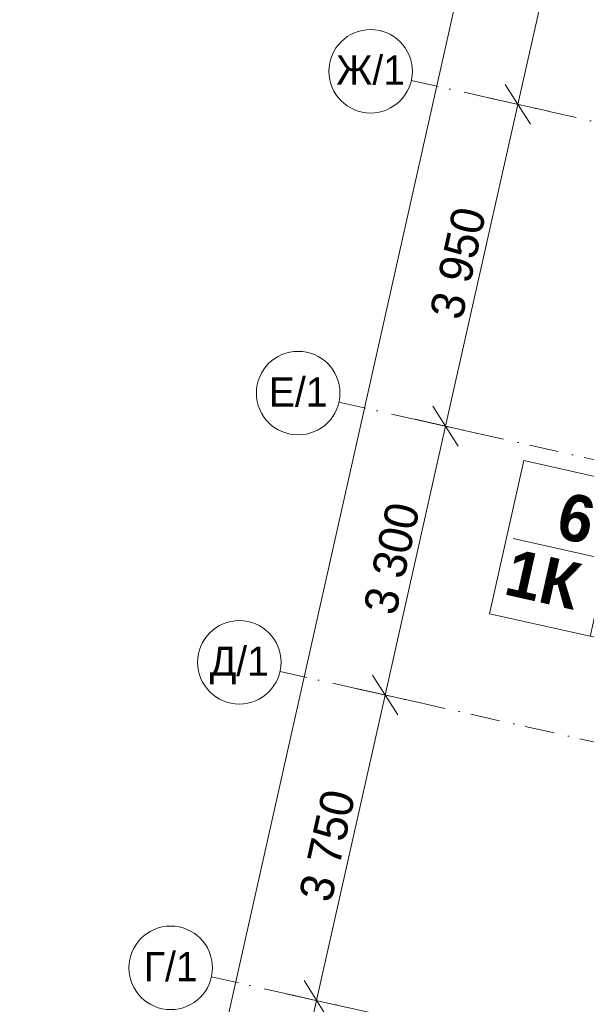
# Model space of a CAD drawing. Header units: millimetres. Extents: x -7213913 to -6985912, y 6023162 to 6205784.
# Tile 115 of 256: x -7213002 to -7206215, y 6171884 to 6183676. Entities that reach past the tile are written whole.
import ezdxf
from ezdxf.enums import TextEntityAlignment as Align

# ---------------------------------------------------------------- set-up
doc = ezdxf.new("R2010")
doc.units = ezdxf.units.MM
doc.header["$MEASUREMENT"] = 0
doc.linetypes.add('Штрихпунктирная', pattern=[670.277762, 352.777767, -176.388884, 0, -141.111112])
doc.layers.add('S - квартира_маркер.АР', color=7, linetype='Continuous')
doc.layers.add('АР-Чертеж-Оси_Осевые размеры.АР', color=7, linetype='Continuous')
for name, color, linetype, lineweight in [('S - квартира_маркер.АР_Ном._пера__1', 7, 'Continuous', 0), ('АР-Чертеж-Оси_Осевые размеры.АР_Ном._пера__1', 7, 'Continuous', 0), ('АР-Чертеж-Оси_Осевые размеры.АР_Ном._пера__120', 7, 'Continuous', 0)]:
    doc.layers.add(name, color=color, linetype=linetype, lineweight=lineweight)
doc.styles.add('РЎР“Р•РќР•Р\xa0Р\x98Р\xa0_РЎРўР\x98Р›Р¬_5', font='GOTHIC.TTF')
doc.styles.add('РЎР“Р•РќР•Р\xa0Р\x98Р\xa0_РЎРўР\x98Р›Р¬_6', font='GOTHICB.TTF')
doc.dimstyles.new('СГЕНЕРИР_СТИЛЬ__1', dxfattribs={"dimtxt": 400, "dimasz": 380, "dimexe": 0.18, "dimexo": 0.0625, "dimgap": 0, "dimtad": 1, "dimdec": 0, "dimzin": 0, "dimdsep": 46, "dimtxsty": 'РЎР“Р•РќР•Р\xa0Р\x98Р\xa0_РЎРўР\x98Р›Р¬_5', "dimblk": 'ARROWHEAD_6', "dimblk1": 'ARROWHEAD_6', "dimblk2": 'ARROWHEAD_6', "dimcen": 0.09, "dimse1": 1, "dimse2": 1, "dimclrd": 7, "dimclre": 7, "dimclrt": 7, "dimazin": 0, "dimtfac": 1, "dimtdec": 4, "dimtmove": 0, "dimatfit": 3, "dimfxl": 1, "dimtolj": 1, "dimtzin": 0, "dimarcsym": 0})
doc.dimstyles.new('СГЕНЕРИР_СТИЛЬ__2', dxfattribs={"dimtxt": 400, "dimasz": 380, "dimexe": 0.18, "dimexo": 0.0625, "dimgap": 0, "dimtad": 1, "dimdec": 0, "dimzin": 0, "dimdsep": 46, "dimtxsty": 'РЎР“Р•РќР•Р\xa0Р\x98Р\xa0_РЎРўР\x98Р›Р¬_5', "dimblk": 'ARROWHEAD_6', "dimblk1": 'ARROWHEAD_6', "dimblk2": 'ARROWHEAD_6', "dimcen": 0.09, "dimse1": 1, "dimse2": 1, "dimclrd": 7, "dimclre": 7, "dimclrt": 7, "dimazin": 0, "dimtfac": 1, "dimtdec": 4, "dimtmove": 2, "dimatfit": 3, "dimfxl": 1, "dimtolj": 1, "dimtzin": 0, "dimarcsym": 0})

# ---------------------------------------------------------------- blocks, each defined once
blk = doc.blocks.new('labelLabPP_FlatE34FrameRed3d[62]_1', base_point=(-7207010, 6177817))
at = {"layer": 'S - квартира_маркер.АР_Ном._пера__1', "color": 7, "linetype": 'Continuous', "lineweight": 0}
for p, q in [((-7206962, 6178397), (-7207374, 6176562)), ((-7206962, 6178397), (-7204286, 6177796)), ((-7205757, 6178127), (-7206170, 6176291)), ((-7204286, 6177796), (-7204698, 6175961)), ((-7207090, 6177462), (-7206042, 6177227)), ((-7205896, 6177512), (-7204424, 6177181)), ((-7206034, 6176897), (-7204562, 6176566)), ((-7207374, 6176562), (-7204698, 6175961))]:
    blk.add_line(p, q, dxfattribs=at)
at = {"layer": 'S - квартира_маркер.АР_Ном._пера__1', "color": 7, "lineweight": 0}
for tag, height, style, p in [('TS_FLATNUMBER', 560, 'РЎР“Р•РќР•Р\xa0Р\x98Р\xa0_РЎРўР\x98Р›Р¬_6', (-7205928, 6177616)), ('TS_POSTFIXNUMROOMS', 560, 'РЎР“Р•РќР•Р\xa0Р\x98Р\xa0_РЎРўР\x98Р›Р¬_6', (-7206103, 6176835)), ('TS_LIVING_ROOM_AREA', 400, 'РЎР“Р•РќР•Р\xa0Р\x98Р\xa0_РЎРўР\x98Р›Р¬_5', (-7204387, 6177502)), ('TS_WITHOUTBALK', 400, 'РЎР“Р•РќР•Р\xa0Р\x98Р\xa0_РЎРўР\x98Р›Р¬_5', (-7204526, 6176884)), ('TS_ALLSQUARE', 400, 'РЎР“Р•РќР•Р\xa0Р\x98Р\xa0_РЎРўР\x98Р›Р¬_5', (-7204667, 6176259))]:
    blk.add_attdef(tag, text='', height=height, rotation=347.3417, dxfattribs=dict(at, style=style)).set_placement(p, align=Align.MIDDLE_RIGHT)
blk = doc.blocks.new('*D833', base_point=(-6566190, 6562678))
at = {"layer": 'АР-Чертеж-Оси_Осевые размеры.АР_Ном._пера__1', "color": 7, "linetype": 'Continuous', "lineweight": 0, "transparency": 16777216}
for p, q in [((-7209445, 6171929), (-7208623, 6175588)), ((-7209596, 6172168), (-7209294, 6171690)), ((-7209079, 6171847), (-7209811, 6172011)), ((-7210041, 6169275), (-7209445, 6171929)), ((-7210193, 6169514), (-7209890, 6169036)), ((-7209675, 6169193), (-7210407, 6169357)), ((-7210760, 6166075), (-7210041, 6169275))]:
    blk.add_line(p, q, dxfattribs=at)
at = {"layer": 'АР-Чертеж-Оси_Осевые размеры.АР_Ном._пера__1', "color": 7, "lineweight": 0, "transparency": 16777216, "insert": (-7209976, 6169932), "char_height": 400, "attachment_point": 7, "rotation": 77.3417, "style": 'РЎР“Р•РќР•Р\xa0Р\x98Р\xa0_РЎРўР\x98Р›Р¬_5'}
blk.add_mtext('\\A1;{\\pql;\\fCentury Gothic|b0|i0|c204|p0;\\W1.000000;2\xa0720}', dxfattribs=at)
blk = doc.blocks.new('ARROWHEAD_6')
at = {"color": 0, "linetype": 'Continuous', "lineweight": 0}
for p, q in [((-0.5, -0.5), (0.5, 0.5)), ((0, 0), (-1, 0))]:
    blk.add_line(p, q, dxfattribs=at)
blk = doc.blocks.new('*D834', base_point=(-6566190, 6562678))
at = {"layer": 'АР-Чертеж-Оси_Осевые размеры.АР_Ном._пера__1', "color": 7, "linetype": 'Continuous', "lineweight": 0, "transparency": 16777216}
for p, q in [((-7208775, 6175827), (-7208472, 6175349)), ((-7209445, 6171929), (-7208623, 6175588)), ((-7209596, 6172168), (-7209294, 6171690))]:
    blk.add_line(p, q, dxfattribs=at)
at = {"layer": 'АР-Чертеж-Оси_Осевые размеры.АР_Ном._пера__1', "color": 7, "lineweight": 0, "transparency": 16777216, "insert": (-7209267, 6173088), "char_height": 400, "attachment_point": 7, "rotation": 77.3417, "style": 'РЎР“Р•РќР•Р\xa0Р\x98Р\xa0_РЎРўР\x98Р›Р¬_5'}
blk.add_mtext('\\A1;{\\pql;\\fCentury Gothic|b0|i0|c204|p0;\\W1.000000;3\xa0750}', dxfattribs=at)
blk = doc.blocks.new('*D835', base_point=(-6566190, 6562678))
at = {"layer": 'АР-Чертеж-Оси_Осевые размеры.АР_Ном._пера__1', "color": 7, "linetype": 'Continuous', "lineweight": 0, "transparency": 16777216}
for p, q in [((-7208052, 6179046), (-7207749, 6178569)), ((-7207534, 6178725), (-7208266, 6178890)), ((-7208623, 6175588), (-7207900, 6178808)), ((-7208775, 6175827), (-7208472, 6175349)), ((-7208258, 6175506), (-7208989, 6175670)), ((-7209445, 6171929), (-7208623, 6175588))]:
    blk.add_line(p, q, dxfattribs=at)
at = {"layer": 'АР-Чертеж-Оси_Осевые размеры.АР_Ном._пера__1', "color": 7, "lineweight": 0, "transparency": 16777216, "insert": (-7208494, 6176527), "char_height": 400, "attachment_point": 7, "rotation": 77.3417, "style": 'РЎР“Р•РќР•Р\xa0Р\x98Р\xa0_РЎРўР\x98Р›Р¬_5'}
blk.add_mtext('\\A1;{\\pql;\\fCentury Gothic|b0|i0|c204|p0;\\W1.000000;3\xa0300}', dxfattribs=at)
blk = doc.blocks.new('*D836', base_point=(-6566190, 6562678))
at = {"layer": 'АР-Чертеж-Оси_Осевые размеры.АР_Ном._пера__1', "color": 7, "linetype": 'Continuous', "lineweight": 0, "transparency": 16777216}
for p, q in [((-7207186, 6182900), (-7206883, 6182423)), ((-7207900, 6178808), (-7207035, 6182661)), ((-7208052, 6179046), (-7207749, 6178569))]:
    blk.add_line(p, q, dxfattribs=at)
at = {"layer": 'АР-Чертеж-Оси_Осевые размеры.АР_Ном._пера__1', "color": 7, "lineweight": 0, "transparency": 16777216, "insert": (-7207700, 6180064), "char_height": 400, "attachment_point": 7, "rotation": 77.3417, "style": 'РЎР“Р•РќР•Р\xa0Р\x98Р\xa0_РЎРўР\x98Р›Р¬_5'}
blk.add_mtext('\\A1;{\\pql;\\fCentury Gothic|b0|i0|c204|p0;\\W1.000000;3\xa0950}', dxfattribs=at)
blk = doc.blocks.new('*D837', base_point=(-6566190, 6562678))
at = {"layer": 'АР-Чертеж-Оси_Осевые размеры.АР_Ном._пера__1', "color": 7, "linetype": 'Continuous', "lineweight": 0, "transparency": 16777216}
for p, q in [((-7205913, 6187657), (-7205367, 6190087)), ((-7206064, 6187896), (-7205761, 6187418)), ((-7205547, 6187575), (-7206279, 6187739)), ((-7207035, 6182661), (-7205913, 6187657)), ((-7207186, 6182900), (-7206883, 6182423)), ((-7206669, 6182579), (-7207401, 6182744)), ((-7207900, 6178808), (-7207035, 6182661))]:
    blk.add_line(p, q, dxfattribs=at)
at = {"layer": 'АР-Чертеж-Оси_Осевые размеры.АР_Ном._пера__1', "color": 7, "lineweight": 0, "transparency": 16777216, "insert": (-7206706, 6184489), "char_height": 400, "attachment_point": 7, "rotation": 77.3417, "style": 'РЎР“Р•РќР•Р\xa0Р\x98Р\xa0_РЎРўР\x98Р›Р¬_5'}
blk.add_mtext('\\A1;{\\pql;\\fCentury Gothic|b0|i0|c204|p0;\\W1.000000;5\xa0120}', dxfattribs=at)
blk = doc.blocks.new('*D842', base_point=(-6566190, 6562678))
at = {"layer": 'АР-Чертеж-Оси_Осевые размеры.АР_Ном._пера__1', "color": 7, "linetype": 'Continuous', "lineweight": 0, "transparency": 16777216}
for p, q in [((-7203047, 6204960), (-7202981, 6205252)), ((-7202896, 6204721), (-7203198, 6205198)), ((-7202681, 6204877), (-7203413, 6205042)), ((-7212636, 6162263), (-7203047, 6204960)), ((-7212788, 6162502), (-7212485, 6162024)), ((-7212270, 6162181), (-7213002, 6162345)), ((-7212702, 6161970), (-7212636, 6162263))]:
    blk.add_line(p, q, dxfattribs=at)
at = {"layer": 'АР-Чертеж-Оси_Осевые размеры.АР_Ном._пера__1', "color": 7, "lineweight": 0, "transparency": 16777216, "insert": (-7207709, 6184565), "char_height": 400, "attachment_point": 7, "rotation": 77.3417, "style": 'РЎР“Р•РќР•Р\xa0Р\x98Р\xa0_РЎРўР\x98Р›Р¬_5'}
blk.add_mtext('\\A1;{\\pql;\\fCentury Gothic|b0|i0|c204|p0;\\W1.000000;43\xa0760}', dxfattribs=at)
blk = doc.blocks.new('Стандартный Маркер Сетки[164]_1', base_point=(-7208311, 6182948))
at = {"layer": 'АР-Чертеж-Оси_Осевые размеры.АР_Ном._пера__120', "color": 7, "linetype": 'Штрихпунктирная', "lineweight": 0}
for q in [(-7208311, 6182948), (-7183218, 6177312), (-7207335, 6182729)]:
    blk.add_line((-7207335, 6182729), q, dxfattribs=at)
at = {"layer": 'АР-Чертеж-Оси_Осевые размеры.АР_Ном._пера__120', "color": 7, "linetype": 'Continuous', "lineweight": 0}
blk.add_circle((-7208799, 6183058), 500, dxfattribs=at)
at = {"layer": 'АР-Чертеж-Оси_Осевые размеры.АР_Ном._пера__120', "color": 7, "linetype": 'Штрихпунктирная', "lineweight": 0}
blk.add_point((-7207335, 6182729), dxfattribs=at)
at = {"layer": 'АР-Чертеж-Оси_Осевые размеры.АР_Ном._пера__120', "color": 7, "lineweight": 0, "style": 'РЎР“Р•РќР•Р\xa0Р\x98Р\xa0_РЎРўР\x98Р›Р¬_5'}
blk.add_attdef('AC_MarkerText_1', text='', height=350, rotation=360, dxfattribs=at).set_placement((-7208799, 6183247), align=Align.TOP_CENTER)
blk = doc.blocks.new('Стандартный Маркер Сетки[165]_1', base_point=(-7209883, 6175871))
at = {"layer": 'АР-Чертеж-Оси_Осевые размеры.АР_Ном._пера__120', "color": 7, "linetype": 'Штрихпунктирная', "lineweight": 0}
for q in [(-7209883, 6175871), (-7184807, 6170239), (-7208908, 6175652)]:
    blk.add_line((-7208908, 6175652), q, dxfattribs=at)
at = {"layer": 'АР-Чертеж-Оси_Осевые размеры.АР_Ном._пера__120', "color": 7, "linetype": 'Continuous', "lineweight": 0}
blk.add_circle((-7210371, 6175980), 500, dxfattribs=at)
at = {"layer": 'АР-Чертеж-Оси_Осевые размеры.АР_Ном._пера__120', "color": 7, "linetype": 'Штрихпунктирная', "lineweight": 0}
blk.add_point((-7208908, 6175652), dxfattribs=at)
at = {"layer": 'АР-Чертеж-Оси_Осевые размеры.АР_Ном._пера__120', "color": 7, "lineweight": 0, "style": 'РЎР“Р•РќР•Р\xa0Р\x98Р\xa0_РЎРўР\x98Р›Р¬_5'}
blk.add_attdef('AC_MarkerText_1', text='', height=350, rotation=360, dxfattribs=at).set_placement((-7210371, 6176169), align=Align.TOP_CENTER)
blk = doc.blocks.new('Стандартный Маркер Сетки[168]_1', base_point=(-7210705, 6172212))
at = {"layer": 'АР-Чертеж-Оси_Осевые размеры.АР_Ном._пера__120', "color": 7, "linetype": 'Штрихпунктирная', "lineweight": 0}
for q in [(-7210705, 6172212), (-7185629, 6166580), (-7209729, 6171993)]:
    blk.add_line((-7209729, 6171993), q, dxfattribs=at)
at = {"layer": 'АР-Чертеж-Оси_Осевые размеры.АР_Ном._пера__120', "color": 7, "linetype": 'Continuous', "lineweight": 0}
blk.add_circle((-7211193, 6172321), 500, dxfattribs=at)
at = {"layer": 'АР-Чертеж-Оси_Осевые размеры.АР_Ном._пера__120', "color": 7, "linetype": 'Штрихпунктирная', "lineweight": 0}
blk.add_point((-7209729, 6171993), dxfattribs=at)
at = {"layer": 'АР-Чертеж-Оси_Осевые размеры.АР_Ном._пера__120', "color": 7, "lineweight": 0, "style": 'РЎР“Р•РќР•Р\xa0Р\x98Р\xa0_РЎРўР\x98Р›Р¬_5'}
blk.add_attdef('AC_MarkerText_1', text='', height=350, rotation=360, dxfattribs=at).set_placement((-7211193, 6172510), align=Align.TOP_CENTER)
blk = doc.blocks.new('Стандартный Маркер Сетки[169]_1', base_point=(-7209178, 6179095))
at = {"layer": 'АР-Чертеж-Оси_Осевые размеры.АР_Ном._пера__120', "color": 7, "linetype": 'Штрихпунктирная', "lineweight": 0}
for q in [(-7209178, 6179095), (-7184084, 6173458), (-7208203, 6178875)]:
    blk.add_line((-7208203, 6178875), q, dxfattribs=at)
at = {"layer": 'АР-Чертеж-Оси_Осевые размеры.АР_Ном._пера__120', "color": 7, "linetype": 'Continuous', "lineweight": 0}
blk.add_circle((-7209666, 6179204), 500, dxfattribs=at)
at = {"layer": 'АР-Чертеж-Оси_Осевые размеры.АР_Ном._пера__120', "color": 7, "linetype": 'Штрихпунктирная', "lineweight": 0}
blk.add_point((-7208203, 6178875), dxfattribs=at)
at = {"layer": 'АР-Чертеж-Оси_Осевые размеры.АР_Ном._пера__120', "color": 7, "lineweight": 0, "style": 'РЎР“Р•РќР•Р\xa0Р\x98Р\xa0_РЎРўР\x98Р›Р¬_5'}
blk.add_attdef('AC_MarkerText_1', text='', height=350, rotation=360, dxfattribs=at).set_placement((-7209666, 6179393), align=Align.TOP_CENTER)
blk = doc.blocks.new('Стандартный Маркер Сетки[183]_1', base_point=(-7208311, 6182948))
at = {"layer": 'АР-Чертеж-Оси_Осевые размеры.АР_Ном._пера__120', "color": 7, "linetype": 'Штрихпунктирная', "lineweight": 0}
for q in [(-7208311, 6182948), (-7183218, 6177312), (-7207335, 6182729)]:
    blk.add_line((-7207335, 6182729), q, dxfattribs=at)
at = {"layer": 'АР-Чертеж-Оси_Осевые размеры.АР_Ном._пера__120', "color": 7, "linetype": 'Continuous', "lineweight": 0}
blk.add_circle((-7208799, 6183058), 500, dxfattribs=at)
at = {"layer": 'АР-Чертеж-Оси_Осевые размеры.АР_Ном._пера__120', "color": 7, "linetype": 'Штрихпунктирная', "lineweight": 0}
blk.add_point((-7207335, 6182729), dxfattribs=at)
at = {"layer": 'АР-Чертеж-Оси_Осевые размеры.АР_Ном._пера__120', "color": 7, "lineweight": 0, "style": 'РЎР“Р•РќР•Р\xa0Р\x98Р\xa0_РЎРўР\x98Р›Р¬_5'}
blk.add_attdef('AC_MarkerText_1', text='', height=350, rotation=360, dxfattribs=at).set_placement((-7208799, 6183247), align=Align.TOP_CENTER)
blk = doc.blocks.new('Стандартный Маркер Сетки[184]_1', base_point=(-7209883, 6175871))
at = {"layer": 'АР-Чертеж-Оси_Осевые размеры.АР_Ном._пера__120', "color": 7, "linetype": 'Штрихпунктирная', "lineweight": 0}
for q in [(-7209883, 6175871), (-7184807, 6170239), (-7208908, 6175652)]:
    blk.add_line((-7208908, 6175652), q, dxfattribs=at)
at = {"layer": 'АР-Чертеж-Оси_Осевые размеры.АР_Ном._пера__120', "color": 7, "linetype": 'Continuous', "lineweight": 0}
blk.add_circle((-7210371, 6175980), 500, dxfattribs=at)
at = {"layer": 'АР-Чертеж-Оси_Осевые размеры.АР_Ном._пера__120', "color": 7, "linetype": 'Штрихпунктирная', "lineweight": 0}
blk.add_point((-7208908, 6175652), dxfattribs=at)
at = {"layer": 'АР-Чертеж-Оси_Осевые размеры.АР_Ном._пера__120', "color": 7, "lineweight": 0, "style": 'РЎР“Р•РќР•Р\xa0Р\x98Р\xa0_РЎРўР\x98Р›Р¬_5'}
blk.add_attdef('AC_MarkerText_1', text='', height=350, rotation=360, dxfattribs=at).set_placement((-7210371, 6176169), align=Align.TOP_CENTER)
blk = doc.blocks.new('Стандартный Маркер Сетки[187]_1', base_point=(-7210705, 6172212))
at = {"layer": 'АР-Чертеж-Оси_Осевые размеры.АР_Ном._пера__120', "color": 7, "linetype": 'Штрихпунктирная', "lineweight": 0}
for q in [(-7210705, 6172212), (-7185629, 6166580), (-7209729, 6171993)]:
    blk.add_line((-7209729, 6171993), q, dxfattribs=at)
at = {"layer": 'АР-Чертеж-Оси_Осевые размеры.АР_Ном._пера__120', "color": 7, "linetype": 'Continuous', "lineweight": 0}
blk.add_circle((-7211193, 6172321), 500, dxfattribs=at)
at = {"layer": 'АР-Чертеж-Оси_Осевые размеры.АР_Ном._пера__120', "color": 7, "linetype": 'Штрихпунктирная', "lineweight": 0}
blk.add_point((-7209729, 6171993), dxfattribs=at)
at = {"layer": 'АР-Чертеж-Оси_Осевые размеры.АР_Ном._пера__120', "color": 7, "lineweight": 0, "style": 'РЎР“Р•РќР•Р\xa0Р\x98Р\xa0_РЎРўР\x98Р›Р¬_5'}
blk.add_attdef('AC_MarkerText_1', text='', height=350, rotation=360, dxfattribs=at).set_placement((-7211193, 6172510), align=Align.TOP_CENTER)
blk = doc.blocks.new('Стандартный Маркер Сетки[188]_1', base_point=(-7209178, 6179095))
at = {"layer": 'АР-Чертеж-Оси_Осевые размеры.АР_Ном._пера__120', "color": 7, "linetype": 'Штрихпунктирная', "lineweight": 0}
for q in [(-7209178, 6179095), (-7184084, 6173458), (-7208203, 6178875)]:
    blk.add_line((-7208203, 6178875), q, dxfattribs=at)
at = {"layer": 'АР-Чертеж-Оси_Осевые размеры.АР_Ном._пера__120', "color": 7, "linetype": 'Continuous', "lineweight": 0}
blk.add_circle((-7209666, 6179204), 500, dxfattribs=at)
at = {"layer": 'АР-Чертеж-Оси_Осевые размеры.АР_Ном._пера__120', "color": 7, "linetype": 'Штрихпунктирная', "lineweight": 0}
blk.add_point((-7208203, 6178875), dxfattribs=at)
at = {"layer": 'АР-Чертеж-Оси_Осевые размеры.АР_Ном._пера__120', "color": 7, "lineweight": 0, "style": 'РЎР“Р•РќР•Р\xa0Р\x98Р\xa0_РЎРўР\x98Р›Р¬_5'}
blk.add_attdef('AC_MarkerText_1', text='', height=350, rotation=360, dxfattribs=at).set_placement((-7209666, 6179393), align=Align.TOP_CENTER)

msp = doc.modelspace()

# ---------------------------------------------------------------- block references
at = {"layer": 'S - квартира_маркер.АР', "color": 104, "linetype": 'Continuous', "lineweight": 15, "true_color": 0x029e21}
msp.add_blockref('labelLabPP_FlatE34FrameRed3d[62]_1', (-7207010, 6177816.8), dxfattribs=at).add_auto_attribs({'TS_POSTFIXNUMROOMS': '1К ', 'TS_FLATNUMBER': ' 6 ', 'TS_LIVING_ROOM_AREA': '14,36', 'TS_WITHOUTBALK': '48,68', 'TS_ALLSQUARE': '48,68'})
at = {"layer": 'АР-Чертеж-Оси_Осевые размеры.АР', "color": 8, "linetype": 'Continuous', "lineweight": 15}
for name, p, values in [('Стандартный Маркер Сетки[164]_1', (-7208310.8, 6182948.1), {'AC_MarkerText_1': 'Ж/1'}), ('Стандартный Маркер Сетки[183]_1', (-7208310.8, 6182948.1), {'AC_MarkerText_1': 'Ж/1'}), ('Стандартный Маркер Сетки[169]_1', (-7209178.4, 6179094.6), {'AC_MarkerText_1': 'Е/1'}), ('Стандартный Маркер Сетки[188]_1', (-7209178.4, 6179094.6), {'AC_MarkerText_1': 'Е/1'}), ('Стандартный Маркер Сетки[165]_1', (-7209883.2, 6175870.7), {'AC_MarkerText_1': 'Д/1'}), ('Стандартный Маркер Сетки[184]_1', (-7209883.2, 6175870.7), {'AC_MarkerText_1': 'Д/1'}), ('Стандартный Маркер Сетки[168]_1', (-7210705, 6172211.8), {'AC_MarkerText_1': 'Г/1'}), ('Стандартный Маркер Сетки[187]_1', (-7210705, 6172211.8), {'AC_MarkerText_1': 'Г/1'})]:
    msp.add_blockref(name, p, dxfattribs=at).add_auto_attribs(values)

# ---------------------------------------------------------------- dimensions: what is measured, and where the dimension line sits
at = {"layer": 'АР-Чертеж-Оси_Осевые размеры.АР', "color": 7, "linetype": 'Continuous', "lineweight": 0}
for base, p1, p2, dimstyle, picture, middle in [((-7203046.9, 6204959.5), (-7212924.8, 6162328), (-7203353.8, 6205028.5), 'СГЕНЕРИР_СТИЛЬ__2', '*D842', (-7207720.9, 6185426.5)), ((-7205912.7, 6187657), (-7208310.8, 6182948.1), (-7207678.7, 6188053.7), 'СГЕНЕРИР_СТИЛЬ__1', '*D837', (-7206751, 6185202.3)), ((-7207034.7, 6182661.5), (-7209666.3, 6179204.2), (-7208310.8, 6182948.1), 'СГЕНЕРИР_СТИЛЬ__1', '*D836', (-7207744.8, 6180777.6)), ((-7207900.3, 6178807.5), (-7209883.2, 6175870.7), (-7209666.3, 6179204.2), 'СГЕНЕРИР_СТИЛЬ__1', '*D835', (-7208539.1, 6177240.7)), ((-7208623.4, 6175587.7), (-7211192.8, 6172321.4), (-7209883.2, 6175870.7), 'СГЕНЕРИР_СТИЛЬ__1', '*D834', (-7209311.6, 6173801.3)), ((-7209445.2, 6171928.8), (-7211788.9, 6169667.5), (-7211192.8, 6172321.4), 'СГЕНЕРИР_СТИЛЬ__1', '*D833', (-7210020.5, 6170645))]:
    dim = msp.add_linear_dim(base=base, p1=p1, p2=p2, angle=77.34172, dimstyle=dimstyle, dxfattribs=at)
    dim.commit()
    dim.dimension.update_dxf_attribs({"geometry": picture, "text_midpoint": middle, "dimtype": 160, "text_rotation": 77.34172})

doc.saveas('drawing.dxf')
